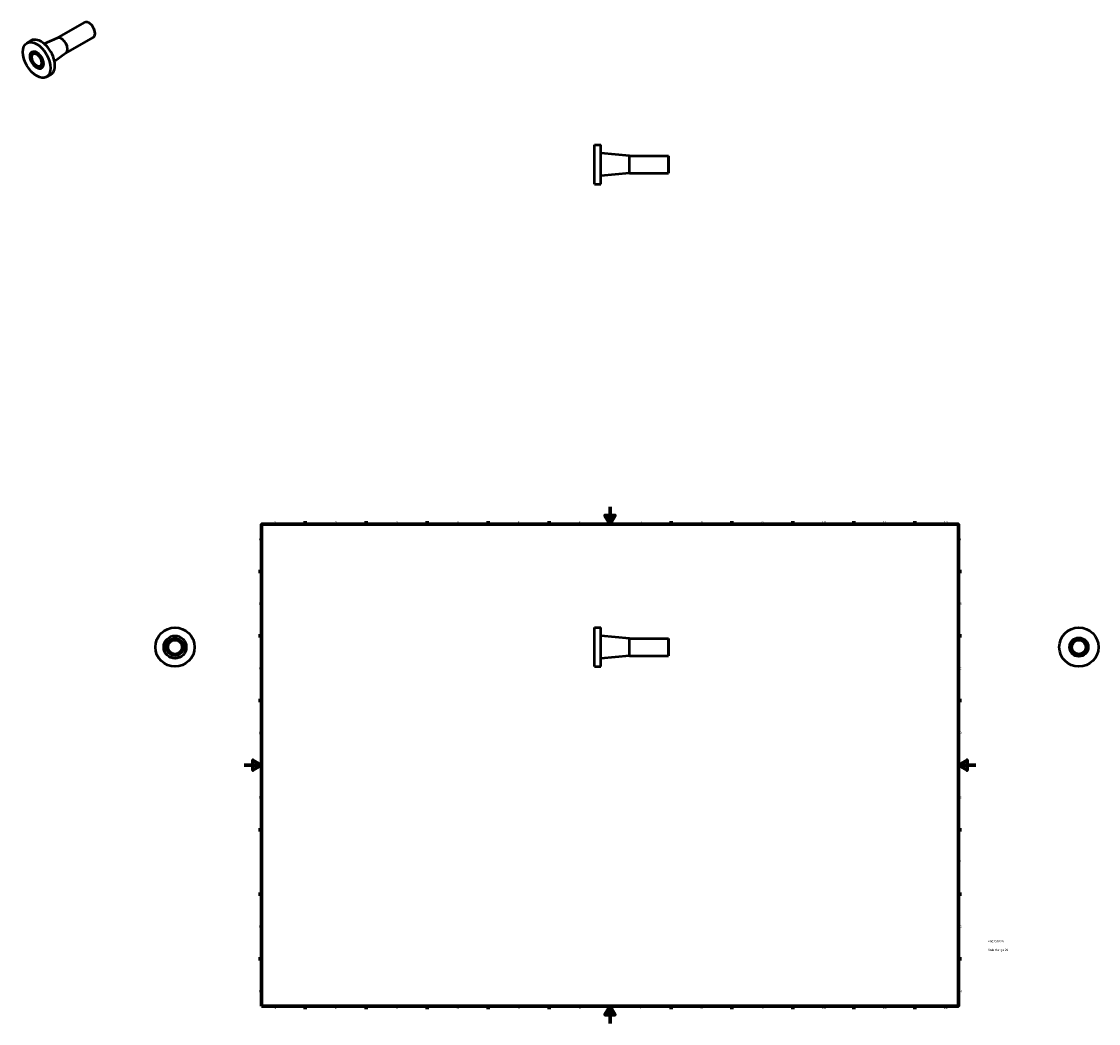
# Model space of a CAD drawing. Header units: millimetres. Extents: x -256 to 982, y -1011 to 1152.
# Tile 3 of 3: x -256 to 982, y 0 to 1152. Entities that reach past the tile are written whole.
import ezdxf

# ---------------------------------------------------------------- set-up
doc = ezdxf.new("R2010")
doc.units = ezdxf.units.MM
for name, color, linetype, lineweight in [('Border (ANSI)', 7, 'Continuous', 70), ('Title (ISO)', 7, 'Continuous', 50), ('Visible (ANSI)', 7, 'Continuous', 50)]:
    doc.layers.add(name, color=color, linetype=linetype, lineweight=lineweight)
doc.styles.add('Note Text (ANSI)', font='tahoma.ttf')
doc.styles.add('Note Text (ISO)', font='tahoma.ttf')

# ---------------------------------------------------------------- blocks, each defined once
blk = doc.blocks.new('Borders Default Border')
at = {"layer": 'Border (ANSI)'}
for p, q in [((70.1, 574), (70.1, 577.4)), ((140.2, 574), (140.2, 577.4)), ((210.2, 574), (210.2, 577.4)), ((280.3, 574), (280.3, 577.4)), ((350.4, 574), (350.4, 577.4)), ((490.6, 574), (490.6, 577.4)), ((560.7, 574), (560.7, 577.4)), ((630.8, 574), (630.8, 577.4)), ((700.8, 574), (700.8, 577.4)), ((770.9, 574), (770.9, 577.4)), ((20, 519.7), (16.6, 519.7)), ((821, 519.7), (824.4, 519.7)), ((20, 445.5), (16.6, 445.5)), ((821, 445.5), (824.4, 445.5)), ((20, 371.2), (16.6, 371.2)), ((821, 371.2), (824.4, 371.2)), ((20, 222.7), (16.6, 222.7)), ((821, 222.7), (824.4, 222.7)), ((20, 148.5), (16.6, 148.5)), ((821, 148.5), (824.4, 148.5)), ((20, 74.3), (16.6, 74.3)), ((821, 74.3), (824.4, 74.3)), ((70.1, 20), (70.1, 16.6)), ((140.2, 20), (140.2, 16.6)), ((210.2, 20), (210.2, 16.6)), ((280.3, 20), (280.3, 16.6)), ((350.4, 20), (350.4, 16.6)), ((490.6, 20), (490.6, 16.6)), ((560.7, 20), (560.7, 16.6)), ((630.8, 20), (630.8, 16.6)), ((700.8, 20), (700.8, 16.6)), ((770.9, 20), (770.9, 16.6))]:
    blk.add_line(p, q, dxfattribs=at)
at = {"layer": 'Border (ANSI)', "flags": 128}
for points in [[(420.5, 594), (420.5, 574), (414.7, 584), (426.3, 584), (420.5, 574)], [(20, 20), (20, 574), (821, 574), (821, 20), (20, 20)], [(0, 297), (20, 297), (10, 302.8), (10, 291.2), (20, 297)], [(841, 297), (821, 297), (831, 302.8), (831, 291.2), (821, 297)], [(420.5, 0), (420.5, 20), (414.7, 10), (426.3, 10), (420.5, 20)]]:
    blk.add_lwpolyline(points, dxfattribs=at)
at = {"layer": 'Border (ANSI)', "color": 230, "true_color": 0xff0080, "char_height": 3.05, "attachment_point": 7, "style": 'Note Text (ANSI)'}
for s, insert in [('1', (34.4, 574.4)), ('2', (104.2, 574.4)), ('3', (174.3, 574.3)), ('4', (244.2, 574.4)), ('5', (314.5, 574.3)), ('6', (384.5, 574.3)), ('7', (454.6, 574.4)), ('8', (524.6, 574.3)), ('9', (594.7, 574.3)), ('10', (664, 574.3)), ('11', (734, 574.4)), ('12', (804.1, 574.4)), ('A', (16.8, 555.4)), ('A', (821.6, 555.4)), ('B', (17.1, 481.1)), ('B', (822, 481.1)), ('C', (17, 406.8)), ('C', (821.8, 406.8)), ('D', (17, 332.6)), ('D', (821.8, 332.6)), ('E', (17.2, 258.4)), ('E', (822.1, 258.4)), ('F', (17.3, 184.1)), ('F', (822.1, 184.1)), ('G', (16.8, 109.8)), ('G', (821.7, 109.8)), ('H', (17, 35.6)), ('H', (821.8, 35.6)), ('1', (34.4, 16.6)), ('2', (104.2, 16.6)), ('3', (174.3, 16.5)), ('4', (244.2, 16.6)), ('5', (314.5, 16.5)), ('6', (384.5, 16.5)), ('7', (454.6, 16.6)), ('8', (524.6, 16.5)), ('9', (594.7, 16.5)), ('10', (664, 16.5)), ('11', (734, 16.6)), ('12', (804.1, 16.6))]:
    blk.add_mtext(s, dxfattribs=dict(at, insert=insert))
blk = doc.blocks.new('Title Blocks ISO')
at = {"layer": 'Title (ISO)', "color": 232, "true_color": 0xca0064, "style": 'Note Text (ISO)'}
for tag, p in [('PART_NUMBER_001', (34.2, 73.1)), ('DESCRIPTION_001', (34, 63.3))]:
    blk.add_attdef(tag, p, '', height=2.5, dxfattribs=at)

msp = doc.modelspace()

# ---------------------------------------------------------------- linework, layer by layer
at = {"layer": 'Visible (ANSI)'}
for p, q in [((-215.029, 1132.719), (-183.513, 1150.869)), ((-178.354, 1150.281), (-178.495, 1150.363)), ((-249.713, 1127.171), (-244.763, 1130.021)), ((-214.858, 1132.794), (-229.819, 1126.269)), ((-205.049, 1115.388), (-173.532, 1133.537)), ((-171.451, 1138.294), (-171.451, 1138.131)), ((-243.675, 1116.685), (-243.533, 1116.767)), ((-243.276, 1115.992), (-243.134, 1116.073)), ((-242.876, 1115.299), (-242.735, 1115.38)), ((-204.898, 1115.498), (-218.051, 1105.834)), ((-234.093, 1100.047), (-233.952, 1100.128)), ((-233.694, 1099.353), (-233.553, 1099.435)), ((-233.295, 1098.66), (-233.154, 1098.742)), ((-227.257, 1088.175), (-222.307, 1091.025)), ((402.848, 964.971), (402.848, 1009.971)), ((402.848, 1009.971), (409.848, 1009.971)), ((409.848, 964.971), (409.848, 1009.971)), ((442.848, 997.471), (409.848, 1000.471)), ((442.848, 977.471), (442.848, 997.471)), ((442.848, 997.471), (487.648, 997.471)), ((487.648, 977.471), (487.648, 997.471)), ((487.848, 997.271), (487.648, 997.471)), ((487.848, 997.271), (487.848, 977.671)), ((442.848, 977.471), (409.848, 974.471)), ((442.848, 977.471), (487.648, 977.471)), ((487.848, 977.671), (487.648, 977.471)), ((402.848, 964.971), (409.848, 964.971)), ((402.848, 410.232), (402.848, 455.232)), ((402.848, 455.232), (409.848, 455.232)), ((409.848, 410.232), (409.848, 455.232)), ((442.848, 442.732), (409.848, 445.732)), ((442.848, 422.732), (442.848, 442.732)), ((442.848, 442.732), (487.648, 442.732)), ((487.648, 422.732), (487.648, 442.732)), ((487.848, 442.532), (487.648, 442.732)), ((487.848, 442.532), (487.848, 422.932)), ((442.848, 422.732), (409.848, 419.732)), ((442.848, 422.732), (487.648, 422.732)), ((487.848, 422.932), (487.648, 422.732)), ((402.848, 410.232), (409.848, 410.232))]:
    msp.add_line(p, q, dxfattribs=at)
for centre, radius in [((-79.541, 432.732), 22.5), ((-79.541, 432.732), 13), ((959.464, 432.732), 22.5), ((-79.541, 432.732), 10), ((-79.541, 432.732), 9.8), ((-79.541, 432.732), 8), ((959.464, 432.732), 10.8), ((959.464, 432.732), 10.4), ((959.464, 432.732), 10), ((959.464, 432.732), 9.6), ((959.464, 432.732), 9.2), ((959.464, 432.732), 8.8), ((959.464, 432.732), 8)]:
    msp.add_circle(centre, radius, dxfattribs=at)
for centre, major_axis, start_param, end_param in [((-178.522, 1142.203), (-4.99, 8.666), 3.14159265, 6.28318531), ((-178.381, 1142.284), (-4.891, 8.493), 3.92892453, 5.49585344), ((-233.535, 1110.523), (-11.228, 19.498), 3.14159265, 6.28318531), ((-210.201, 1123.96), (-4.99, 8.666), 3.20604388, 6.21873408), ((-238.343, 1107.754), (5.39, -9.359), 3.15466235, 6.27011561), ((-238.343, 1107.754), (4.99, -8.666), 3.15570799, 6.26906997), ((-238.343, 1107.754), (4.591, -7.973), 3.1569355, 6.26784246), ((-238.343, 1107.754), (5.19, -9.012), 0, 3.14159265), ((-238.343, 1107.754), (4.791, -8.319), 0, 3.14159265), ((-238.343, 1107.754), (4.391, -7.626), 0, 3.14159265)]:
    msp.add_ellipse(centre, major_axis=major_axis, ratio=0.57809312, start_param=start_param, end_param=end_param, dxfattribs=at)
for major_axis in [(11.228, -19.498), (5.39, -9.359), (5.19, -9.012), (4.99, -8.666), (4.791, -8.319), (4.591, -7.973), (4.391, -7.626), (3.992, -6.933)]:
    msp.add_ellipse((-238.485, 1107.673), major_axis=major_axis, ratio=0.57809312, dxfattribs=at)

# ---------------------------------------------------------------- block references
msp.add_blockref('Borders Default Border', (0, 0))
msp.add_blockref('Title Blocks ISO', (821, 20)).add_auto_attribs({'PART_NUMBER_001': '490207020', 'DESCRIPTION_001': 'Stub Flange 20'})

doc.saveas('drawing.dxf')
